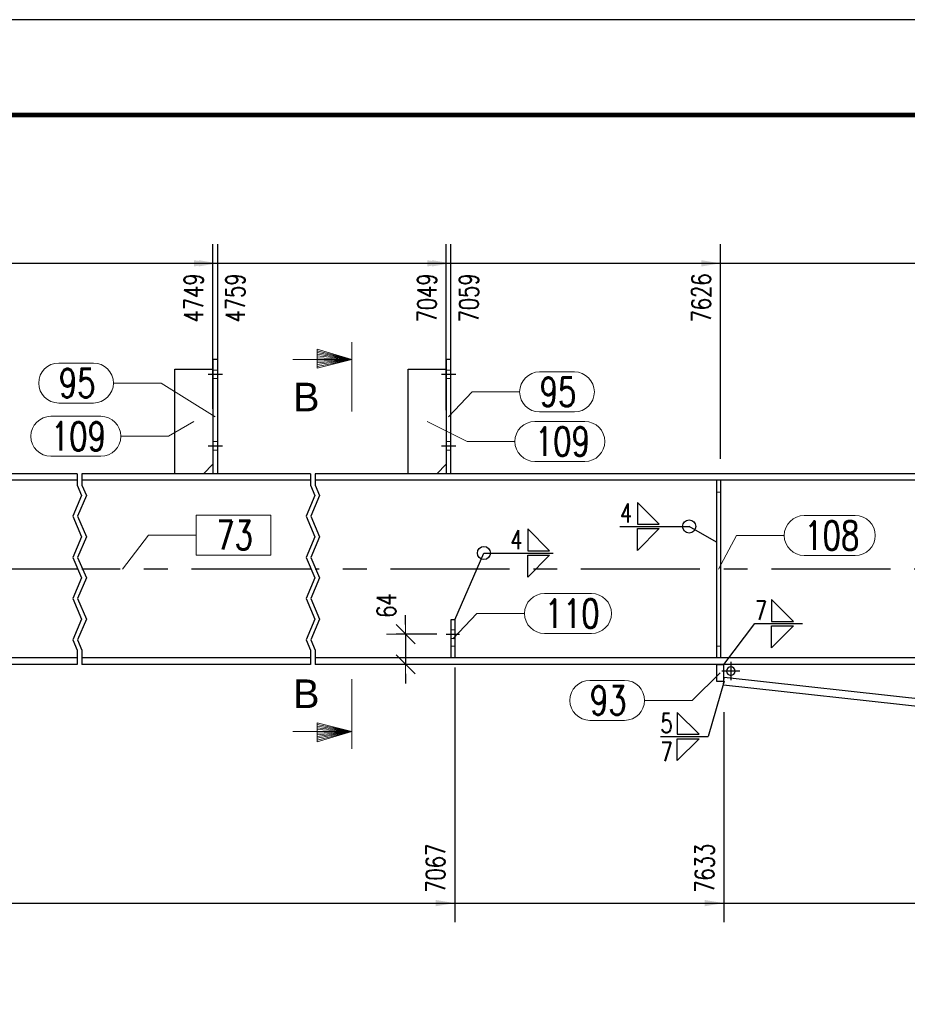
# Model space of a CAD drawing. Header units: millimetres. Extents: x 3526 to 4380, y 11541 to 12002.
# Tile 47 of 127: x 3679 to 3772, y 11870 to 11974. Entities that reach past the tile are written whole.
import ezdxf

# ---------------------------------------------------------------- set-up
doc = ezdxf.new("R2010")
doc.units = ezdxf.units.MM
doc.header["$LTSCALE"] = 10
doc.linetypes.add('HIDDEN', pattern=[0.375, 0.25, -0.125])
doc.linetypes.add('MITTE', pattern=[2, 1.25, -0.25, 0.25, -0.25])
doc.layers.get('Defpoints').update_dxf_attribs({"color": 1})
doc.layers.add('_FORMATKA', color=8, linetype='Continuous', plot=False)
for name, color, linetype, lineweight in [('_RAMKA', 7, 'Continuous', 35), ('PS_DIM', 4, 'Continuous', 13), ('PS_Hidden', 2, 'HIDDEN', 9), ('PS_Pos', 1, 'Continuous', 15), ('PS_SOLID', 7, 'Continuous', 30), ('PS_TEXT', 3, 'Continuous', 18)]:
    doc.layers.add(name, color=color, linetype=linetype, lineweight=lineweight)
for name, color, linetype in [('PS_MID', 5, 'MITTE'), ('PS_SHAPE', 3, 'Continuous'), ('PS_WELD', 1, 'Continuous')]:
    doc.layers.add(name, color=color, linetype=linetype)
doc.styles.add('ARIAL', font='arial.ttf')
doc.styles.add('ROMANS', font='romans.shx', dxfattribs={"width": 0.8})
doc.styles.add('simplex', font='simplex.shx', dxfattribs={"width": 0.75})
doc.dimstyles.new('1_20_GŁ_DS1-LS20', dxfattribs={"dimtxt": 2, "dimasz": 2, "dimexe": 2, "dimexo": 5, "dimgap": 1, "dimtad": 1, "dimjust": 4, "dimdec": 0, "dimlfac": 20, "dimtxsty": 'simplex', "dimblk1": 'NONE', "dimsah": 1, "dimcen": 2, "dimclrd": 256, "dimclre": 256, "dimclrt": 4, "dimadec": 1, "dimazin": 0, "dimtfac": 1, "dimtdec": 0, "dimtmove": 2, "dimatfit": 3, "dimfxl": 1, "dimarcsym": 0})
doc.dimstyles.new('1_20_PRZ', dxfattribs={"dimtxt": 2, "dimasz": 1, "dimexe": 2, "dimexo": 5, "dimgap": 1, "dimtad": 1, "dimdec": 0, "dimlfac": 20, "dimtxsty": 'simplex', "dimblk": 'dimznak', "dimcen": 2, "dimse1": 1, "dimse2": 1, "dimclrd": 256, "dimclrt": 4, "dimadec": 1, "dimazin": 0, "dimtfac": 1, "dimtdec": 0, "dimtix": 1, "dimtmove": 2, "dimatfit": 3, "dimldrblk": 'dim-grot', "dimfxl": 1, "dimarcsym": 0})
doc.dimstyles.new('1_20_SC', dxfattribs={"dimtxt": 2, "dimasz": 1, "dimexe": 1, "dimexo": 1, "dimgap": 1, "dimtad": 1, "dimdec": 0, "dimlfac": 20, "dimtxsty": 'simplex', "dimblk": 'dimznak', "dimcen": 2, "dimclrd": 256, "dimclre": 256, "dimclrt": 4, "dimadec": 1, "dimazin": 0, "dimtfac": 1, "dimtdec": 0, "dimtix": 1, "dimtmove": 2, "dimatfit": 3, "dimldrblk": 'dim-grot', "dimfxl": 1, "dimarcsym": 0})

# ---------------------------------------------------------------- blocks, each defined once
blk = doc.blocks.new('*D17')
at = {"layer": 'Defpoints', "color": 0, "transparency": 16777216}
for p in [(3724.61, 11910.62), (3576.95, 11905.95), (3724.61, 11880.89)]:
    blk.add_point(p, dxfattribs=at)
at = {"layer": 'PS_DIM', "lineweight": -2, "transparency": 16777216}
for p, q in [((3724.61, 11905.62), (3724.61, 11878.89)), ((3576.95, 11900.95), (3576.95, 11878.89)), ((3576.95, 11880.89), (3722.61, 11880.89))]:
    blk.add_line(p, q, dxfattribs=at)
at = {"layer": 'PS_DIM', "transparency": 16777216}
blk.add_solid([(3722.61, 11881.22), (3722.61, 11880.56), (3724.61, 11880.89)], dxfattribs=at)
at = {"layer": 'PS_DIM', "color": 4, "transparency": 16777216, "insert": (3722.59, 11884.55), "char_height": 2, "attachment_point": 5, "rotation": 90, "style": 'simplex'}
blk.add_mtext('7067', dxfattribs=at)
blk = doc.blocks.new('_None')
blk = doc.blocks.new('*D18')
at = {"layer": 'Defpoints', "color": 0, "transparency": 16777216}
for p in [(3576.95, 11905.95), (3752.86, 11905.95), (3752.86, 11880.89)]:
    blk.add_point(p, dxfattribs=at)
at = {"layer": 'PS_DIM', "lineweight": -2, "transparency": 16777216}
for p, q in [((3576.95, 11900.95), (3576.95, 11878.89)), ((3752.86, 11900.95), (3752.86, 11878.89)), ((3576.95, 11880.89), (3750.86, 11880.89))]:
    blk.add_line(p, q, dxfattribs=at)
at = {"layer": 'PS_DIM', "transparency": 16777216}
blk.add_solid([(3750.86, 11881.22), (3750.86, 11880.56), (3752.86, 11880.89)], dxfattribs=at)
at = {"layer": 'PS_DIM', "color": 4, "transparency": 16777216, "insert": (3750.84, 11884.55), "char_height": 2, "attachment_point": 5, "rotation": 90, "style": 'simplex'}
blk.add_mtext('7633', dxfattribs=at)
blk = doc.blocks.new('*D19')
at = {"layer": 'Defpoints', "color": 0, "transparency": 16777216}
for p in [(3839.61, 11910.62), (3576.95, 11905.95), (3839.61, 11880.89)]:
    blk.add_point(p, dxfattribs=at)
at = {"layer": 'PS_DIM', "lineweight": -2, "transparency": 16777216}
for p, q in [((3839.61, 11905.62), (3839.61, 11878.89)), ((3576.95, 11900.95), (3576.95, 11878.89)), ((3576.95, 11880.89), (3837.61, 11880.89))]:
    blk.add_line(p, q, dxfattribs=at)
at = {"layer": 'PS_DIM', "transparency": 16777216}
blk.add_solid([(3837.61, 11881.22), (3837.61, 11880.56), (3839.61, 11880.89)], dxfattribs=at)
at = {"layer": 'PS_DIM', "color": 4, "transparency": 16777216, "insert": (3837.59, 11884.55), "char_height": 2, "attachment_point": 5, "rotation": 90, "style": 'simplex'}
blk.add_mtext('9367', dxfattribs=at)
blk = doc.blocks.new('*D20')
at = {"layer": 'Defpoints', "color": 0, "transparency": 16777216}
for p in [(3576.95, 11905.95), (3867.86, 11905.95), (3867.86, 11880.89)]:
    blk.add_point(p, dxfattribs=at)
at = {"layer": 'PS_DIM', "lineweight": -2, "transparency": 16777216}
for p, q in [((3576.95, 11900.95), (3576.95, 11878.89)), ((3867.86, 11900.95), (3867.86, 11878.89)), ((3576.95, 11880.89), (3865.86, 11880.89))]:
    blk.add_line(p, q, dxfattribs=at)
at = {"layer": 'PS_DIM', "transparency": 16777216}
blk.add_solid([(3865.86, 11881.22), (3865.86, 11880.56), (3867.86, 11880.89)], dxfattribs=at)
at = {"layer": 'PS_DIM', "color": 4, "transparency": 16777216, "insert": (3865.84, 11884.55), "char_height": 2, "attachment_point": 5, "rotation": 90, "style": 'simplex'}
blk.add_mtext('9933', dxfattribs=at)
blk = doc.blocks.new('*D21')
at = {"layer": 'Defpoints', "color": 0, "transparency": 16777216}
for p in [(3576.95, 11905.95), (3870.54, 11890.25), (3870.54, 11880.89)]:
    blk.add_point(p, dxfattribs=at)
at = {"layer": 'PS_DIM', "lineweight": -2, "transparency": 16777216}
for p, q in [((3576.95, 11900.95), (3576.95, 11878.89)), ((3870.54, 11885.25), (3870.54, 11878.89)), ((3576.95, 11880.89), (3868.54, 11880.89))]:
    blk.add_line(p, q, dxfattribs=at)
at = {"layer": 'PS_DIM', "transparency": 16777216}
blk.add_solid([(3868.54, 11881.22), (3868.54, 11880.56), (3870.54, 11880.89)], dxfattribs=at)
at = {"layer": 'PS_DIM', "color": 4, "transparency": 16777216, "insert": (3872.46, 11884.52), "char_height": 2, "attachment_point": 5, "rotation": 90, "style": 'simplex'}
blk.add_mtext('9986', dxfattribs=at)
blk = doc.blocks.new('*D28')
at = {"layer": 'Defpoints', "color": 0, "transparency": 16777216}
for p in [(3699.21, 11948.05), (3699.21, 11927.78), (3576.95, 11905.95)]:
    blk.add_point(p, dxfattribs=at)
at = {"layer": 'PS_DIM', "lineweight": -2, "transparency": 16777216}
for p, q in [((3576.95, 11910.95), (3576.95, 11950.05)), ((3699.21, 11932.78), (3699.21, 11950.05)), ((3576.95, 11948.05), (3697.21, 11948.05))]:
    blk.add_line(p, q, dxfattribs=at)
at = {"layer": 'PS_DIM', "transparency": 16777216}
blk.add_solid([(3697.21, 11948.38), (3697.21, 11947.72), (3699.21, 11948.05)], dxfattribs=at)
at = {"layer": 'PS_DIM', "color": 4, "transparency": 16777216, "insert": (3697.19, 11944.42), "char_height": 2, "attachment_point": 5, "rotation": 90, "style": 'simplex'}
blk.add_mtext('4749', dxfattribs=at)
blk = doc.blocks.new('*D29')
at = {"layer": 'Defpoints', "color": 0, "transparency": 16777216}
for p in [(3699.71, 11948.05), (3699.71, 11927.47), (3576.95, 11905.95)]:
    blk.add_point(p, dxfattribs=at)
at = {"layer": 'PS_DIM', "lineweight": -2, "transparency": 16777216}
for p, q in [((3576.95, 11910.95), (3576.95, 11950.05)), ((3699.71, 11932.47), (3699.71, 11950.05)), ((3576.95, 11948.05), (3697.71, 11948.05))]:
    blk.add_line(p, q, dxfattribs=at)
at = {"layer": 'PS_DIM', "transparency": 16777216}
blk.add_solid([(3697.71, 11948.38), (3697.71, 11947.72), (3699.71, 11948.05)], dxfattribs=at)
at = {"layer": 'PS_DIM', "color": 4, "transparency": 16777216, "insert": (3701.56, 11944.42), "char_height": 2, "attachment_point": 5, "rotation": 90, "style": 'simplex'}
blk.add_mtext('4759', dxfattribs=at)
blk = doc.blocks.new('*D30')
at = {"layer": 'Defpoints', "color": 0, "transparency": 16777216}
for p in [(3723.71, 11948.05), (3723.71, 11927.64), (3576.95, 11905.95)]:
    blk.add_point(p, dxfattribs=at)
at = {"layer": 'PS_DIM', "lineweight": -2, "transparency": 16777216}
for p, q in [((3576.95, 11910.95), (3576.95, 11950.05)), ((3723.71, 11932.64), (3723.71, 11950.05)), ((3576.95, 11948.05), (3721.71, 11948.05))]:
    blk.add_line(p, q, dxfattribs=at)
at = {"layer": 'PS_DIM', "transparency": 16777216}
blk.add_solid([(3721.71, 11948.38), (3721.71, 11947.72), (3723.71, 11948.05)], dxfattribs=at)
at = {"layer": 'PS_DIM', "color": 4, "transparency": 16777216, "insert": (3721.69, 11944.42), "char_height": 2, "attachment_point": 5, "rotation": 90, "style": 'simplex'}
blk.add_mtext('7049', dxfattribs=at)
blk = doc.blocks.new('*D31')
at = {"layer": 'Defpoints', "color": 0, "transparency": 16777216}
for p in [(3724.21, 11948.05), (3724.21, 11927.6), (3576.95, 11905.95)]:
    blk.add_point(p, dxfattribs=at)
at = {"layer": 'PS_DIM', "lineweight": -2, "transparency": 16777216}
for p, q in [((3576.95, 11910.95), (3576.95, 11950.05)), ((3724.21, 11932.6), (3724.21, 11950.05)), ((3576.95, 11948.05), (3722.21, 11948.05))]:
    blk.add_line(p, q, dxfattribs=at)
at = {"layer": 'PS_DIM', "transparency": 16777216}
blk.add_solid([(3722.21, 11948.38), (3722.21, 11947.72), (3724.21, 11948.05)], dxfattribs=at)
at = {"layer": 'PS_DIM', "color": 4, "transparency": 16777216, "insert": (3726.09, 11944.42), "char_height": 2, "attachment_point": 5, "rotation": 90, "style": 'simplex'}
blk.add_mtext('7059', dxfattribs=at)
blk = doc.blocks.new('*D32')
at = {"layer": 'Defpoints', "color": 0, "transparency": 16777216}
for p in [(3752.51, 11948.05), (3752.51, 11922.52), (3576.95, 11905.95)]:
    blk.add_point(p, dxfattribs=at)
at = {"layer": 'PS_DIM', "lineweight": -2, "transparency": 16777216}
for p, q in [((3576.95, 11910.95), (3576.95, 11950.05)), ((3752.51, 11927.52), (3752.51, 11950.05)), ((3576.95, 11948.05), (3750.51, 11948.05))]:
    blk.add_line(p, q, dxfattribs=at)
at = {"layer": 'PS_DIM', "transparency": 16777216}
blk.add_solid([(3750.51, 11948.38), (3750.51, 11947.72), (3752.51, 11948.05)], dxfattribs=at)
at = {"layer": 'PS_DIM', "color": 4, "transparency": 16777216, "insert": (3750.49, 11944.42), "char_height": 2, "attachment_point": 5, "rotation": 90, "style": 'simplex'}
blk.add_mtext('7626', dxfattribs=at)
blk = doc.blocks.new('*D33')
at = {"layer": 'Defpoints', "color": 0, "transparency": 16777216}
for p in [(3838.71, 11948.05), (3838.71, 11927.58), (3576.95, 11905.95)]:
    blk.add_point(p, dxfattribs=at)
at = {"layer": 'PS_DIM', "lineweight": -2, "transparency": 16777216}
for p, q in [((3576.95, 11910.95), (3576.95, 11950.05)), ((3838.71, 11932.58), (3838.71, 11950.05)), ((3576.95, 11948.05), (3836.71, 11948.05))]:
    blk.add_line(p, q, dxfattribs=at)
at = {"layer": 'PS_DIM', "transparency": 16777216}
blk.add_solid([(3836.71, 11948.38), (3836.71, 11947.72), (3838.71, 11948.05)], dxfattribs=at)
at = {"layer": 'PS_DIM', "color": 4, "transparency": 16777216, "insert": (3836.69, 11944.42), "char_height": 2, "attachment_point": 5, "rotation": 90, "style": 'simplex'}
blk.add_mtext('9349', dxfattribs=at)
blk = doc.blocks.new('*D34')
at = {"layer": 'Defpoints', "color": 0, "transparency": 16777216}
for p in [(3839.21, 11948.05), (3839.21, 11927.03), (3576.95, 11905.95)]:
    blk.add_point(p, dxfattribs=at)
at = {"layer": 'PS_DIM', "lineweight": -2, "transparency": 16777216}
for p, q in [((3576.95, 11910.95), (3576.95, 11950.05)), ((3839.21, 11932.03), (3839.21, 11950.05)), ((3576.95, 11948.05), (3837.21, 11948.05))]:
    blk.add_line(p, q, dxfattribs=at)
at = {"layer": 'PS_DIM', "transparency": 16777216}
blk.add_solid([(3837.21, 11948.38), (3837.21, 11947.72), (3839.21, 11948.05)], dxfattribs=at)
at = {"layer": 'PS_DIM', "color": 4, "transparency": 16777216, "insert": (3841.05, 11944.42), "char_height": 2, "attachment_point": 5, "rotation": 90, "style": 'simplex'}
blk.add_mtext('9359', dxfattribs=at)
blk = doc.blocks.new('*D35')
at = {"layer": 'Defpoints', "color": 0, "transparency": 16777216}
for p in [(3867.86, 11948.05), (3576.95, 11905.95), (3867.86, 11905.95)]:
    blk.add_point(p, dxfattribs=at)
at = {"layer": 'PS_DIM', "lineweight": -2, "transparency": 16777216}
for p, q in [((3576.95, 11910.95), (3576.95, 11950.05)), ((3867.86, 11910.95), (3867.86, 11950.05)), ((3576.95, 11948.05), (3865.86, 11948.05))]:
    blk.add_line(p, q, dxfattribs=at)
at = {"layer": 'PS_DIM', "transparency": 16777216}
blk.add_solid([(3865.86, 11948.38), (3865.86, 11947.72), (3867.86, 11948.05)], dxfattribs=at)
at = {"layer": 'PS_DIM', "color": 4, "transparency": 16777216, "insert": (3865.84, 11944.39), "char_height": 2, "attachment_point": 5, "rotation": 90, "style": 'simplex'}
blk.add_mtext('9933', dxfattribs=at)
blk = doc.blocks.new('*D36')
at = {"layer": 'Defpoints', "color": 0, "transparency": 16777216}
for p in [(3870.54, 11948.05), (3576.95, 11905.95), (3870.54, 11890.25)]:
    blk.add_point(p, dxfattribs=at)
at = {"layer": 'PS_DIM', "lineweight": -2, "transparency": 16777216}
for p, q in [((3576.95, 11910.95), (3576.95, 11950.05)), ((3870.54, 11895.25), (3870.54, 11950.05)), ((3576.95, 11948.05), (3868.54, 11948.05))]:
    blk.add_line(p, q, dxfattribs=at)
at = {"layer": 'PS_DIM', "transparency": 16777216}
blk.add_solid([(3868.54, 11948.38), (3868.54, 11947.72), (3870.54, 11948.05)], dxfattribs=at)
at = {"layer": 'PS_DIM', "color": 4, "transparency": 16777216, "insert": (3872.27, 11944.42), "char_height": 2, "attachment_point": 5, "rotation": 90, "style": 'simplex'}
blk.add_mtext('9986', dxfattribs=at)
blk = doc.blocks.new('dimznak')
at = {"color": 0}
for points in [[(0, 2), (0, -2)], [(-2, 0), (2, 0)]]:
    blk.add_lwpolyline(points, dxfattribs=at)
at = {"color": 2}
blk.add_lwpolyline([(1, 1), (-1, -1)], dxfattribs=at)
blk = doc.blocks.new('*D37')
at = {"layer": 'Defpoints', "color": 0, "transparency": 16777216}
for p in [(3865.36, 11929.43), (3863.68, 11912.69), (3709.96, 11906.62), (3867.79, 11906.62), (3869.55, 11890.15)]:
    blk.add_point(p, dxfattribs=at)
at = {"layer": 'PS_DIM', "lineweight": -2, "transparency": 16777216}
blk.add_arc((3867.79, 11906.62), 7.33, 103.9138, 172.1782, dxfattribs=at)
for p, rotation in [((3867.01, 11913.91), 10.00291172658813), ((3860.46, 11906.62), 266.089091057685)]:
    blk.add_blockref('dimznak', p, dxfattribs=dict(at, rotation=rotation))
at = {"layer": 'PS_DIM', "color": 4, "transparency": 16777216, "insert": (3860.71, 11912.99), "char_height": 2, "attachment_point": 5, "rotation": 48.046, "style": 'simplex'}
blk.add_mtext('83,9°', dxfattribs=at)
blk = doc.blocks.new('dim-grot')
blk.add_hatch(color=256).paths.add_polyline_path([(0, 0), (-2, 0.5), (-2, -0.5)])
blk.add_lwpolyline([(0, 0), (-2, 0.5), (-2, -0.5), (0, 0)])
blk = doc.blocks.new('*D38')
at = {"layer": 'Defpoints', "color": 0, "transparency": 16777216}
for p in [(3709.96, 11905.95), (3867.86, 11905.95), (3752.9, 11904.57), (3791.09, 11902.22), (3869.38, 11891.7)]:
    blk.add_point(p, dxfattribs=at)
at = {"layer": 'PS_DIM', "lineweight": -2, "transparency": 16777216}
blk.add_arc((3740.43, 11905.95), 50.79, 354.8249, 358.8719, dxfattribs=at)
for p, rotation in [((3791.22, 11905.95), 89.43595851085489), ((3790.92, 11900.37), 264.2608571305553)]:
    blk.add_blockref('dimznak', p, dxfattribs=dict(at, rotation=rotation))
at = {"layer": 'PS_DIM', "color": 4, "transparency": 16777216, "insert": (3788.96, 11903.27), "char_height": 2, "attachment_point": 5, "rotation": 86.8484, "style": 'simplex'}
blk.add_mtext('6,3°', dxfattribs=at)
blk = doc.blocks.new('*D40')
at = {"layer": 'Defpoints', "color": 0, "transparency": 16777216}
for p in [(3723.71, 11909.12), (3719.44, 11905.95), (3723.71, 11905.95)]:
    blk.add_point(p, dxfattribs=at)
at = {"layer": 'PS_DIM', "lineweight": -2, "transparency": 16777216}
for p, q in [((3719.44, 11910.12), (3719.44, 11911.12)), ((3722.71, 11909.12), (3718.44, 11909.12)), ((3719.44, 11909.12), (3719.44, 11905.95)), ((3722.71, 11905.95), (3718.44, 11905.95)), ((3719.44, 11904.95), (3719.44, 11903.95))]:
    blk.add_line(p, q, dxfattribs=at)
for p, rotation in [((3719.44, 11909.12), 270), ((3719.44, 11905.95), 90)]:
    blk.add_blockref('dimznak', p, dxfattribs=dict(at, rotation=rotation))
at = {"layer": 'PS_DIM', "color": 4, "transparency": 16777216, "insert": (3717.44, 11912.13), "char_height": 2, "attachment_point": 5, "rotation": 90, "style": 'simplex'}
blk.add_mtext('64', dxfattribs=at)
blk = doc.blocks.new('Znacznik')
at = {"layer": 'PS_TEXT'}
for p, q in [((4454.27, 7141.25), (4454.27, 7149.35)), ((4454.27, 7147.33), (4450.22, 7148.54)), ((4450.22, 7148.54), (4450.22, 7146.32)), ((4454.27, 7147.33), (4450.22, 7148.34)), ((4454.27, 7147.33), (4450.22, 7148.14)), ((4454.27, 7147.33), (4450.22, 7147.94)), ((4454.27, 7147.33), (4450.22, 7147.73)), ((4454.27, 7147.33), (4447.39, 7147.33)), ((4454.27, 7147.33), (4450.22, 7147.53)), ((4454.27, 7147.33), (4450.22, 7146.32)), ((4454.27, 7147.33), (4450.22, 7146.52)), ((4454.27, 7147.33), (4450.22, 7146.72)), ((4454.27, 7147.33), (4450.22, 7147.13)), ((4454.27, 7147.33), (4450.22, 7146.92)), ((4454.27, 7147.33), (4450.22, 7147.33))]:
    blk.add_line(p, q, dxfattribs=at)
blk = doc.blocks.new('PRZEK3')
at = {"layer": 'PS_DIM', "color": 7, "xscale": -0.8999999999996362, "yscale": 0.8999999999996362, "zscale": 0.9, "rotation": 90}
blk.add_blockref('Znacznik', (202262.67, 15878.89), dxfattribs=at)
at = {"layer": 'PS_TEXT', "style": 'ROMANS', "width": 0.9, "flags": 4}
blk.add_attdef('PRZEKRÓJ', (195831.81, 11873.66), '', height=2.92, dxfattribs=at)
blk = doc.blocks.new('*X269')
at = {"color": 1}
for p, q in [((3684.96, 11925.95), (3684.96, 11924.77)), ((3685.46, 11925.95), (3685.46, 11924.77)), ((3709.46, 11925.95), (3709.46, 11924.77)), ((3709.96, 11925.95), (3709.96, 11924.77)), ((3684.96, 11924.77), (3685.42, 11923.69)), ((3685.46, 11924.77), (3685.92, 11923.69)), ((3709.46, 11924.77), (3709.92, 11923.69)), ((3709.96, 11924.77), (3710.42, 11923.69)), ((3685.42, 11923.69), (3684.5, 11921.52)), ((3685.92, 11923.69), (3685, 11921.52)), ((3709.92, 11923.69), (3709, 11921.52)), ((3710.42, 11923.69), (3709.5, 11921.52)), ((3684.5, 11921.52), (3685.42, 11919.35)), ((3685, 11921.52), (3685.92, 11919.35)), ((3709, 11921.52), (3709.92, 11919.35)), ((3709.5, 11921.52), (3710.42, 11919.35)), ((3685.42, 11919.35), (3684.5, 11917.18)), ((3685.92, 11919.35), (3685, 11917.18)), ((3709.92, 11919.35), (3709, 11917.18)), ((3710.42, 11919.35), (3709.5, 11917.18)), ((3684.5, 11917.18), (3685.42, 11915.02)), ((3685, 11917.18), (3685.92, 11915.02)), ((3709, 11917.18), (3709.92, 11915.02)), ((3709.5, 11917.18), (3710.42, 11915.02)), ((3685.42, 11915.02), (3684.5, 11912.85)), ((3685.92, 11915.02), (3685, 11912.85)), ((3709.92, 11915.02), (3709, 11912.85)), ((3710.42, 11915.02), (3709.5, 11912.85)), ((3684.5, 11912.85), (3685.42, 11910.68)), ((3685, 11912.85), (3685.92, 11910.68)), ((3709, 11912.85), (3709.92, 11910.68)), ((3709.5, 11912.85), (3710.42, 11910.68)), ((3685.42, 11910.68), (3684.5, 11908.51)), ((3685.92, 11910.68), (3685, 11908.51)), ((3709.92, 11910.68), (3709, 11908.51)), ((3710.42, 11910.68), (3709.5, 11908.51)), ((3684.5, 11908.51), (3684.96, 11907.43)), ((3685, 11908.51), (3685.46, 11907.43)), ((3709, 11908.51), (3709.46, 11907.43)), ((3709.5, 11908.51), (3709.96, 11907.43)), ((3684.96, 11907.43), (3684.96, 11905.95)), ((3685.46, 11907.43), (3685.46, 11905.95)), ((3709.46, 11907.43), (3709.46, 11905.95)), ((3709.96, 11907.43), (3709.96, 11905.95))]:
    blk.add_line(p, q, dxfattribs=at)
at = {"layer": 'PS_Hidden', "color": 2, "linetype": 'HIDDEN'}
for p, q in [((3699.71, 11936.85), (3699.21, 11936.85)), ((3724.21, 11936.85), (3723.71, 11936.85)), ((3699.71, 11935.95), (3699.21, 11935.95)), ((3724.21, 11935.95), (3723.71, 11935.95)), ((3699.71, 11929.35), (3699.21, 11929.35)), ((3724.21, 11929.35), (3723.71, 11929.35)), ((3699.71, 11928.45), (3699.21, 11928.45)), ((3724.21, 11928.45), (3723.71, 11928.45)), ((3752.11, 11924.02), (3752.51, 11924.02)), ((3724.61, 11909.57), (3724.21, 11909.57)), ((3724.61, 11908.67), (3724.21, 11908.67)), ((3724.61, 11907.87), (3724.21, 11907.87)), ((3752.51, 11907.87), (3752.11, 11907.87))]:
    blk.add_line(p, q, dxfattribs=at)
at = {"layer": 'PS_MID', "color": 5, "linetype": 'MITTE'}
for p, q in [((3698.71, 11936.4), (3700.21, 11936.4)), ((3698.71, 11936.4), (3700.21, 11936.4)), ((3698.71, 11936.4), (3700.21, 11936.4)), ((3698.71, 11936.4), (3700.21, 11936.4)), ((3723.21, 11936.4), (3724.71, 11936.4)), ((3723.21, 11936.4), (3724.71, 11936.4)), ((3723.21, 11936.4), (3724.71, 11936.4)), ((3723.21, 11936.4), (3724.71, 11936.4)), ((3698.71, 11928.9), (3700.21, 11928.9)), ((3698.71, 11928.9), (3700.21, 11928.9)), ((3698.71, 11928.9), (3700.21, 11928.9)), ((3698.71, 11928.9), (3700.21, 11928.9)), ((3723.21, 11928.9), (3724.71, 11928.9)), ((3723.21, 11928.9), (3724.71, 11928.9)), ((3723.21, 11928.9), (3724.71, 11928.9)), ((3723.21, 11928.9), (3724.71, 11928.9)), ((3684.96, 11915.95), (3660.96, 11915.95)), ((3709.46, 11915.95), (3685.46, 11915.95)), ((3870.36, 11915.95), (3709.96, 11915.95)), ((3723.71, 11909.12), (3725.11, 11909.12)), ((3753.61, 11906.2), (3753.61, 11904.3)), ((3754.56, 11905.25), (3752.66, 11905.25))]:
    blk.add_line(p, q, dxfattribs=at)
at = {"layer": 'PS_SOLID', "color": 7, "linetype": 'Continuous'}
for p, q in [((3699.21, 11937.95), (3699.21, 11925.95)), ((3699.71, 11937.95), (3699.21, 11937.95)), ((3699.71, 11925.95), (3699.71, 11937.95)), ((3723.71, 11937.95), (3723.71, 11925.95)), ((3724.21, 11937.95), (3723.71, 11937.95)), ((3724.21, 11925.95), (3724.21, 11937.95)), ((3695.21, 11925.95), (3695.21, 11936.95)), ((3695.21, 11936.95), (3699.21, 11936.95)), ((3719.71, 11925.95), (3719.71, 11936.95)), ((3719.71, 11936.95), (3723.71, 11936.95)), ((3698.21, 11925.95), (3699.21, 11926.95)), ((3722.71, 11925.95), (3723.71, 11926.95)), ((3684.96, 11925.95), (3660.96, 11925.95)), ((3684.96, 11925.27), (3660.96, 11925.27)), ((3709.46, 11925.95), (3685.46, 11925.95)), ((3709.46, 11925.27), (3685.46, 11925.27)), ((3865.73, 11925.95), (3709.96, 11925.95)), ((3865.8, 11925.27), (3709.96, 11925.27)), ((3752.11, 11925.27), (3752.11, 11906.62)), ((3752.51, 11925.27), (3752.51, 11906.62)), ((3724.61, 11910.62), (3724.21, 11910.62)), ((3724.21, 11910.62), (3724.21, 11906.62)), ((3724.61, 11910.62), (3724.61, 11906.62)), ((3684.96, 11906.62), (3660.96, 11906.62)), ((3709.46, 11906.62), (3685.46, 11906.62)), ((3867.79, 11906.62), (3709.96, 11906.62)), ((3684.96, 11905.95), (3660.96, 11905.95)), ((3709.46, 11905.95), (3685.46, 11905.95)), ((3867.86, 11905.95), (3709.96, 11905.95)), ((3752.11, 11905.95), (3752.11, 11904.2)), ((3752.11, 11905.95), (3752.86, 11905.95)), ((3752.86, 11904.2), (3752.86, 11905.95)), ((3752.82, 11903.82), (3752.9, 11904.57)), ((3752.9, 11904.57), (3752.86, 11904.57)), ((3869.38, 11891.7), (3752.9, 11904.57)), ((3752.11, 11904.2), (3752.86, 11904.2)), ((3752.82, 11903.82), (3869.31, 11890.96))]:
    blk.add_line(p, q, dxfattribs=at)
at = {"layer": 'PS_SOLID', "color": 7, "extrusion": (0, 0, -1)}
blk.add_circle((-3753.61, 11905.25), 0.45, dxfattribs=at)
blk = doc.blocks.new('*X279')
at = {"color": 1}
for p, q in [((3705.3, 11921.62), (3697.46, 11921.62)), ((3697.46, 11921.62), (3697.46, 11917.42)), ((3705.3, 11917.42), (3705.3, 11921.62)), ((3689.71, 11915.95), (3692.46, 11919.52)), ((3692.46, 11919.52), (3697.46, 11919.52)), ((3697.46, 11917.42), (3705.3, 11917.42))]:
    blk.add_line(p, q, dxfattribs=at)
at = {"color": 30, "style": 'simplex', "width": 0.75}
blk.add_text('73', height=3, dxfattribs=at).set_placement((3699.56, 11918.02))
blk = doc.blocks.new('*X280')
at = {"color": 1}
for p, q in [((3721.71, 11931.45), (3725.92, 11929.35)), ((3733.02, 11931.45), (3738.27, 11931.45)), ((3725.92, 11929.35), (3730.92, 11929.35)), ((3733.02, 11927.25), (3738.27, 11927.25))]:
    blk.add_line(p, q, dxfattribs=at)
for centre, start, end in [((3733.02, 11929.35), 90, 270), ((3738.27, 11929.35), 270, 90)]:
    blk.add_arc(centre, 2.1, start, end, dxfattribs=at)
at = {"color": 2, "style": 'simplex', "width": 0.75}
blk.add_text('109', height=3, dxfattribs=at).set_placement((3733.02, 11927.85))
blk = doc.blocks.new('*X281')
at = {"color": 1}
for p, q in [((3733.52, 11936.65), (3737.17, 11936.65)), ((3723.96, 11931.95), (3726.42, 11934.55)), ((3726.42, 11934.55), (3731.42, 11934.55)), ((3733.52, 11932.45), (3737.17, 11932.45))]:
    blk.add_line(p, q, dxfattribs=at)
for centre, start, end in [((3733.52, 11934.55), 90, 270), ((3737.17, 11934.55), 270, 90)]:
    blk.add_arc(centre, 2.1, start, end, dxfattribs=at)
at = {"color": 2, "style": 'simplex', "width": 0.75}
blk.add_text('95', height=3, dxfattribs=at).set_placement((3733.52, 11933.05))
blk = doc.blocks.new('*X282')
at = {"color": 1}
for p, q in [((3734.04, 11913.39), (3738.96, 11913.39)), ((3724.41, 11908.62), (3726.94, 11911.29)), ((3726.94, 11911.29), (3731.94, 11911.29)), ((3734.04, 11909.19), (3738.96, 11909.19))]:
    blk.add_line(p, q, dxfattribs=at)
for centre, start, end in [((3734.04, 11911.29), 90, 270), ((3738.96, 11911.29), 270, 90)]:
    blk.add_arc(centre, 2.1, start, end, dxfattribs=at)
at = {"color": 2, "style": 'simplex', "width": 0.75}
blk.add_text('110', height=3, dxfattribs=at).set_placement((3734.04, 11909.79))
blk = doc.blocks.new('*X287')
at = {"color": 1}
for p, q in [((3682.19, 11931.99), (3687.44, 11931.99)), ((3697.21, 11931.45), (3694.54, 11929.89)), ((3689.54, 11929.89), (3694.54, 11929.89)), ((3682.19, 11927.79), (3687.44, 11927.79))]:
    blk.add_line(p, q, dxfattribs=at)
for centre, start, end in [((3682.19, 11929.89), 90, 270), ((3687.44, 11929.89), 270, 90)]:
    blk.add_arc(centre, 2.1, start, end, dxfattribs=at)
at = {"color": 2, "style": 'simplex', "width": 0.75}
blk.add_text('109', height=3, dxfattribs=at).set_placement((3682.19, 11928.39))
blk = doc.blocks.new('*X288')
at = {"color": 1}
for p, q in [((3683.02, 11937.58), (3686.66, 11937.58)), ((3688.76, 11935.48), (3693.76, 11935.48)), ((3699.46, 11931.95), (3693.76, 11935.48)), ((3683.02, 11933.38), (3686.66, 11933.38))]:
    blk.add_line(p, q, dxfattribs=at)
for centre, start, end in [((3683.02, 11935.48), 90, 270), ((3686.66, 11935.48), 270, 90)]:
    blk.add_arc(centre, 2.1, start, end, dxfattribs=at)
at = {"color": 2, "style": 'simplex', "width": 0.75}
blk.add_text('95', height=3, dxfattribs=at).set_placement((3683.02, 11933.98))
blk = doc.blocks.new('*X295')
at = {"color": 1}
for p, q in [((3761.31, 11921.58), (3766.67, 11921.58)), ((3752.31, 11915.95), (3754.21, 11919.48)), ((3754.21, 11919.48), (3759.21, 11919.48)), ((3761.31, 11917.38), (3766.67, 11917.38))]:
    blk.add_line(p, q, dxfattribs=at)
for centre, start, end in [((3761.31, 11919.48), 90, 270), ((3766.67, 11919.48), 270, 90)]:
    blk.add_arc(centre, 2.1, start, end, dxfattribs=at)
at = {"color": 2, "style": 'simplex', "width": 0.75}
blk.add_text('108', height=3, dxfattribs=at).set_placement((3761.31, 11917.98))
blk = doc.blocks.new('*X296')
at = {"color": 1}
for p, q in [((3752.49, 11905.07), (3749.54, 11902.17)), ((3738.8, 11904.27), (3742.44, 11904.27)), ((3744.54, 11902.17), (3749.54, 11902.17)), ((3738.8, 11900.07), (3742.44, 11900.07))]:
    blk.add_line(p, q, dxfattribs=at)
for centre, start, end in [((3738.8, 11902.17), 90, 270), ((3742.44, 11902.17), 270, 90)]:
    blk.add_arc(centre, 2.1, start, end, dxfattribs=at)
at = {"color": 2, "style": 'simplex', "width": 0.75}
blk.add_text('93', height=3, dxfattribs=at).set_placement((3738.8, 11900.67))
blk = doc.blocks.new('*X297')
at = {"color": 1}
for p, q in [((3761.31, 11921.58), (3766.67, 11921.58)), ((3752.31, 11915.95), (3754.21, 11919.48)), ((3754.21, 11919.48), (3759.21, 11919.48)), ((3761.31, 11917.38), (3766.67, 11917.38))]:
    blk.add_line(p, q, dxfattribs=at)
for centre, start, end in [((3761.31, 11919.48), 90, 270), ((3766.67, 11919.48), 270, 90)]:
    blk.add_arc(centre, 2.1, start, end, dxfattribs=at)
at = {"color": 2, "style": 'simplex', "width": 0.75}
blk.add_text('108', height=3, dxfattribs=at).set_placement((3761.31, 11917.98))
blk = doc.blocks.new('*X733')
at = {"color": 2}
for p, q in [((3734.57, 11917.87), (3732.27, 11920.17)), ((3732.27, 11920.17), (3732.27, 11917.87)), ((3732.27, 11917.87), (3734.57, 11917.87)), ((3732.27, 11917.41), (3734.57, 11917.41)), ((3734.57, 11917.41), (3732.27, 11915.11)), ((3732.27, 11915.11), (3732.27, 11917.41))]:
    blk.add_line(p, q, dxfattribs=at)
at = {"color": 9}
for p, q in [((3724.61, 11910.62), (3727.67, 11917.64)), ((3727.67, 11917.64), (3734.95, 11917.64))]:
    blk.add_line(p, q, dxfattribs=at)
blk.add_circle((3727.67, 11917.64), 0.69, dxfattribs=at)
at = {"color": 3, "style": 'simplex', "width": 0.75}
blk.add_text('4', height=2, dxfattribs=at).set_placement((3730.43, 11918.04))
blk = doc.blocks.new('*X734')
at = {"color": 2}
for p, q in [((3746.09, 11920.66), (3743.79, 11922.96)), ((3743.79, 11922.96), (3743.79, 11920.66)), ((3743.79, 11920.66), (3746.09, 11920.66)), ((3743.79, 11920.2), (3746.09, 11920.2)), ((3746.09, 11920.2), (3743.79, 11917.9)), ((3743.79, 11917.9), (3743.79, 11920.2))]:
    blk.add_line(p, q, dxfattribs=at)
at = {"color": 9}
for p in [(3741.95, 11920.43), (3752.11, 11918.77)]:
    blk.add_line(p, (3749.23, 11920.43), dxfattribs=at)
blk.add_circle((3749.23, 11920.43), 0.69, dxfattribs=at)
at = {"color": 3, "style": 'simplex', "width": 0.75}
blk.add_text('4', height=2, dxfattribs=at).set_placement((3741.95, 11920.83))
blk = doc.blocks.new('*X739')
at = {"color": 9}
for p in [(3752.9, 11904.2), (3746.21, 11898.38)]:
    blk.add_line(p, (3751.21, 11898.38), dxfattribs=at)
at = {"color": 3}
for p, q in [((3750.27, 11898.61), (3747.97, 11900.91)), ((3747.97, 11900.91), (3747.97, 11898.61)), ((3747.97, 11898.61), (3750.27, 11898.61)), ((3747.97, 11898.15), (3750.27, 11898.15)), ((3750.27, 11898.15), (3747.97, 11895.85)), ((3747.97, 11895.85), (3747.97, 11898.15))]:
    blk.add_line(p, q, dxfattribs=at)
at = {"color": 2, "style": 'simplex', "width": 0.75}
for s, p in [('5', (3746.21, 11898.78)), ('7', (3746.21, 11895.78))]:
    blk.add_text(s, height=2, dxfattribs=at).set_placement(p)
blk = doc.blocks.new('*X740')
at = {"color": 3}
for p, q in [((3760.18, 11910.46), (3757.88, 11912.76)), ((3757.88, 11912.76), (3757.88, 11910.46)), ((3757.88, 11910.46), (3760.18, 11910.46)), ((3757.88, 11910), (3760.18, 11910)), ((3760.18, 11910), (3757.88, 11907.7)), ((3757.88, 11907.7), (3757.88, 11910))]:
    blk.add_line(p, q, dxfattribs=at)
at = {"color": 9}
for p, q in [((3752.86, 11905.94), (3756.13, 11910.23)), ((3756.13, 11910.23), (3761.13, 11910.23))]:
    blk.add_line(p, q, dxfattribs=at)
at = {"color": 2, "style": 'simplex', "width": 0.75}
blk.add_text('7', height=2, dxfattribs=at).set_placement((3756.13, 11910.63))

msp = doc.modelspace()

# ---------------------------------------------------------------- linework, layer by layer
at = {"layer": '_FORMATKA', "lineweight": -3}
msp.add_lwpolyline([(3527.638, 11553.623), (4377.638, 11553.623), (4377.638, 11973.623), (3527.638, 11973.623)], close=True, dxfattribs=at)
at = {"layer": '_RAMKA', "lineweight": -3, "const_width": 0.5}
msp.add_lwpolyline([(3557.638, 11563.623), (4367.638, 11563.623), (4367.638, 11963.623), (3557.638, 11963.623)], close=True, dxfattribs=at)

# ---------------------------------------------------------------- block references
at = {"layer": 'PS_Pos'}
for name in ['*X288', '*X281', '*X287', '*X280', '*X279', '*X295', '*X297', '*X282', '*X296']:
    msp.add_blockref(name, (0, 0), dxfattribs=at)
at = {"layer": 'PS_SHAPE'}
msp.add_blockref('*X269', (0, 0), dxfattribs=at)
at = {"layer": 'PS_TEXT'}
ref = msp.add_blockref('PRZEK3', (15583.849, 207768.035), dxfattribs=dict(at, xscale=-1, rotation=90))
ref.add_attrib('PRZEKRÓJ', 'B', (3707.612, 11932.513), dxfattribs={"height": 3, "style": 'ARIAL'})
ref = msp.add_blockref('PRZEK3', (15583.849, -183931.154), dxfattribs=dict(at, rotation=90))
ref.add_attrib('PRZEKRÓJ', 'B', (3707.612, 11901.368), dxfattribs={"height": 3, "style": 'ARIAL'})
at = {"layer": 'PS_WELD'}
for name in ['*X734', '*X733', '*X740', '*X739']:
    msp.add_blockref(name, (0, 0), dxfattribs=at)

# ---------------------------------------------------------------- dimensions: what is measured, and where the dimension line sits
at = {"layer": 'PS_DIM'}
for base, p2, text, picture, middle in [((3699.209, 11948.05), (3699.209, 11927.778), '4749', '*D28', (3697.189, 11944.423)), ((3699.709, 11948.05), (3699.709, 11927.47), '4759', '*D29', (3701.559, 11944.423)), ((3723.709, 11948.05), (3723.709, 11927.645), '7049', '*D30', (3721.689, 11944.423)), ((3724.209, 11948.05), (3724.209, 11927.602), '7059', '*D31', (3726.089, 11944.423)), ((3752.511, 11948.05), (3752.511, 11922.517), '7626', '*D32', (3750.491, 11944.423)), ((3838.709, 11948.05), (3838.709, 11927.582), '9349', '*D33', (3836.689, 11944.423)), ((3839.209, 11948.05), (3839.209, 11927.035), '9359', '*D34', (3841.053, 11944.423)), ((3867.861, 11948.05), (3867.861, 11905.945), '9933', '*D35', (3865.841, 11944.387)), ((3870.542, 11948.05), (3870.542, 11890.255), '9986', '*D36', (3872.265, 11944.423)), ((3724.609, 11880.889), (3724.609, 11910.62), '7067', '*D17', (3722.589, 11884.552)), ((3839.609, 11880.889), (3839.609, 11910.62), '9367', '*D19', (3837.589, 11884.552)), ((3752.861, 11880.889), (3752.861, 11905.945), '7633', '*D18', (3750.841, 11884.552)), ((3867.861, 11880.889), (3867.861, 11905.945), '9933', '*D20', (3865.841, 11884.552)), ((3870.542, 11880.889), (3870.542, 11890.255), '9986', '*D21', (3872.456, 11884.516))]:
    dim = msp.add_linear_dim(base=base, p1=(3576.952, 11905.945), p2=p2, text=text, dimstyle='1_20_GŁ_DS1-LS20', dxfattribs=at)
    dim.commit()
    dim.dimension.update_dxf_attribs({"geometry": picture, "text_midpoint": middle, "dimtype": 128, "text_rotation": 90})
for base, line1, line2, picture, middle in [((3863.683, 11912.694), ((3867.789, 11906.62), (3709.959, 11906.62)), ((3869.547, 11890.149), (3865.355, 11929.426)), '*D37', (3860.709, 11912.986)), ((3791.088, 11902.224), ((3867.861, 11905.945), (3709.959, 11905.945)), ((3869.382, 11891.702), (3752.903, 11904.568)), '*D38', (3788.961, 11903.273))]:
    dim = msp.add_angular_dim_2l(base=base, line1=line1, line2=line2, dimstyle='1_20_PRZ', dxfattribs=at)
    dim.commit()
    dim.dimension.update_dxf_attribs({"geometry": picture, "text_midpoint": middle})
dim = msp.add_linear_dim(base=(3719.439415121, 11905.945466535), p1=(3723.708511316, 11909.120466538), p2=(3723.708511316, 11905.945466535), angle=90, dimstyle='1_20_SC', dxfattribs=at)
dim.commit()
dim.dimension.update_dxf_attribs({"geometry": '*D40', "text_midpoint": (3717.439415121, 11912.125696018), "dimtype": 128})

doc.saveas('drawing.dxf')
